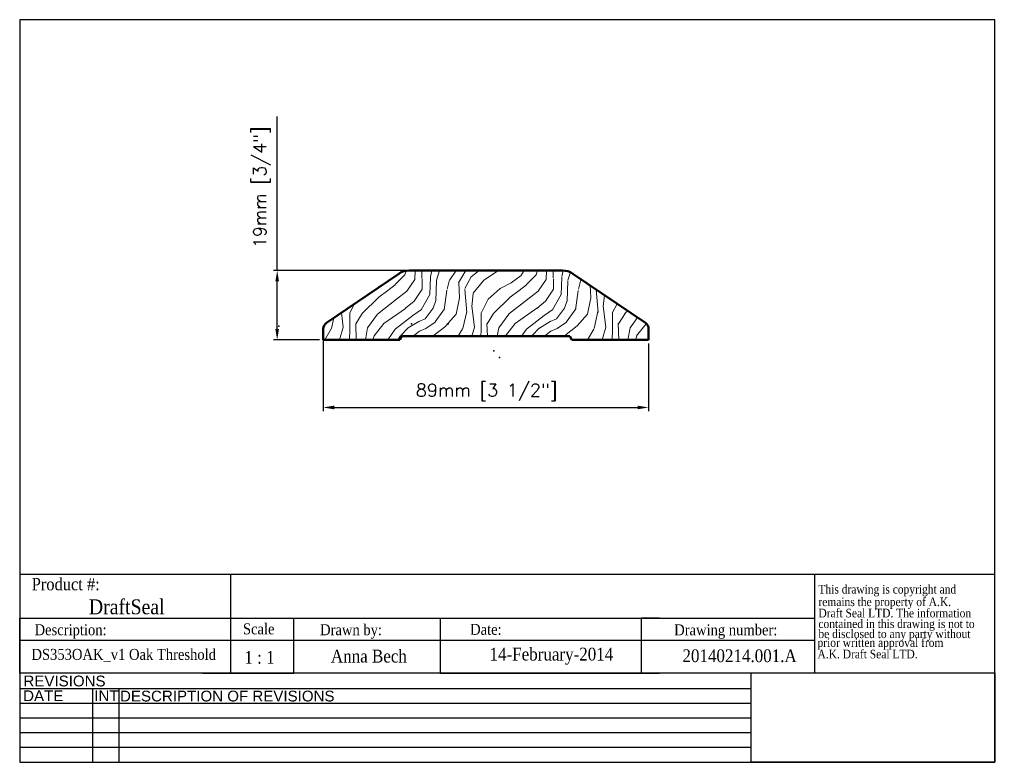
# Model space of a CAD drawing. Header units: millimetres. Extents: x 2362 to 2631, y 15 to 219.
import ezdxf
from ezdxf.enums import TextEntityAlignment as Align

# ---------------------------------------------------------------- set-up
doc = ezdxf.new("R2010")
doc.units = ezdxf.units.MM
doc.header["$MEASUREMENT"] = 0
for name, color, linetype, lineweight in [('AM_5', 3, 'Continuous', 25), ('BORDER', 7, 'Continuous', 25), ('Hatch (ISO)', 7, 'Continuous', 18), ('Visible (ISO)', 7, 'Continuous', 50)]:
    doc.layers.add(name, color=color, linetype=linetype, lineweight=lineweight)
doc.layers.add('DIM', color=1, linetype='Continuous')
doc.layers.add('FRAME', color=7, linetype='Continuous')
doc.styles.add('DS GROUP', font='arial.ttf')
doc.styles.get("Standard").update_dxf_attribs({"font": 'ROMANS.SHX'})
doc.styles.add('TAG', font='GARA.TTF')
doc.dimstyles.new('AM_ISO$0', dxfattribs={"dimtxt": 1.5, "dimasz": 1.5, "dimexe": 1, "dimexo": 1, "dimgap": 1.5, "dimtad": 1, "dimdec": 0, "dimdsep": 46, "dimtxsty": 'Standard', "dimcen": 0, "dimclrd": 256, "dimclre": 256, "dimclrt": 2, "dimadec": 0, "dimazin": 2, "dimtp": 0.1, "dimtm": 0.1, "dimtfac": 0.71, "dimtdec": 0, "dimtmove": 0, "dimatfit": 3, "dimfxl": 1, "dimlwd": -1, "dimlwe": -1, "dimarcsym": 1})
picture_1 = doc.add_image_def('image1.bmp', size_in_pixel=(901, 331))

# ---------------------------------------------------------------- blocks, each defined once
blk = doc.blocks.new('A$C08671A0E')
at = {"layer": 'FRAME', "style": 'TAG'}
for s, p in [('This drawing is copyright and', (14.8, -52.3)), ('remains the property of A.K.', (14.8, -101.5)), ('Draft Seal LTD. The information', (14.8, -145.7)), ('contained in this drawing is not to  ', (14.8, -187.4)), ('be disclosed to any party without ', (14.8, -226.7)), (' prior written approval from', (0, -261.2)), (' A.K. Draft Seal LTD.', (0, -306.1))]:
    blk.add_text(s, height=33.819, dxfattribs=at).set_placement(p)
blk = doc.blocks.new('*D465')
at = {"layer": 'AM_5', "linetype": 'ByBlock', "transparency": 16777216}
for p, q in [((2432.49, 149.87), (2432.49, 192.01)), ((2468.84, 149.87), (2431.49, 149.87)), ((2432.49, 133.87), (2432.49, 146.87)), ((2444.08, 130.87), (2431.49, 130.87))]:
    blk.add_line(p, q, dxfattribs=at)
at = {"layer": 'AM_5', "transparency": 16777216}
for points in [[(2431.99, 146.87), (2432.99, 146.87), (2432.49, 149.87)], [(2431.99, 133.87), (2432.99, 133.87), (2432.49, 130.87)]]:
    blk.add_solid(points, dxfattribs=at)
at = {"layer": 'Defpoints', "color": 0, "transparency": 16777216}
for p in [(2432.49, 149.87), (2469.84, 149.87), (2445.08, 130.87)]:
    blk.add_point(p, dxfattribs=at)
at = {"layer": 'AM_5', "color": 7, "transparency": 16777216, "insert": (2428.32, 172.68), "char_height": 3.5, "attachment_point": 5, "rotation": 90}
blk.add_mtext('19mm [3/4"]', dxfattribs=at)
blk = doc.blocks.new('*D466')
at = {"layer": 'AM_5', "linetype": 'ByBlock', "transparency": 16777216}
for p, q in [((2445.08, 131.37), (2445.08, 111.4)), ((2534.08, 129.87), (2534.08, 111.4)), ((2448.08, 112.4), (2531.08, 112.4))]:
    blk.add_line(p, q, dxfattribs=at)
at = {"layer": 'AM_5', "transparency": 16777216}
for points in [[(2448.08, 112.9), (2448.08, 111.9), (2445.08, 112.4)], [(2531.08, 112.9), (2531.08, 111.9), (2534.08, 112.4)]]:
    blk.add_solid(points, dxfattribs=at)
at = {"layer": 'Defpoints', "color": 0, "transparency": 16777216}
for p in [(2445.08, 132.37), (2534.08, 130.87), (2534.08, 112.4)]:
    blk.add_point(p, dxfattribs=at)
at = {"layer": 'AM_5', "color": 7, "transparency": 16777216, "insert": (2489.79, 116.56), "char_height": 3.5, "attachment_point": 5}
blk.add_mtext('89mm [3 1/2"]', dxfattribs=at)

msp = doc.modelspace()

# ---------------------------------------------------------------- hatches: boundary and pattern name
at = {"layer": 'Hatch (ISO)'}
h = msp.add_hatch(dxfattribs=at)
h.set_pattern_fill('WOOD', color=256, scale=25.4, angle=45, style=0, pattern_type=2)
h.set_pattern_definition([(40.236, (2269.9027, -22.2596), (-215.526316, -179.602983), [3.0586, -302.7985]), (56.3099, (2272.2376, -20.284), (53.88161, 89.80255), [3.8855, -125.6297]), (90, (2274.393, -17.051), (-17.9605, 17.9605), [2.8737, -33.0474]), (91.8476, (2274.3929, -14.1774), (-17.9603893, 520.8539985), [5.57065, -551.49496]), (57.9946, (2274.2132, -8.6097), (-125.723643, -197.565605), [3.3888, -335.4883]), (45, (2276.01, -5.736), (2e-15, 35.921), [6.35, -19.05]), (35.538, (2280.4994, -1.246), (-107.7627, -71.842675), [3.09, -151.4122]), (39.289, (2265.0534, -17.4103), (-179.606178, -143.682842), [2.5527, -252.7143]), (45, (2267.03, -15.794), (2e-15, 35.921), [3.81, -21.59]), (73.3008, (2269.7231, -13.0998), (89.802453, 305.329242), [3.7503, -371.2769]), (97.125, (2270.8007, -9.5077), (17.96045, -161.644527), [5.7921, -283.812]), (84.2894, (2270.0823, -3.7603), (17.960523, 197.565564), [3.61, -357.3907]), (51.3402, (2270.4415, -0.1682), (125.72353, 161.644608), [4.6001, -225.4067]), (33.111, (2273.3152, 3.4239), (-305.3292876, -197.56341), [4.9318, -488.2464]), (38.29, (2259.4856, -11.8425), (179.605592, 143.683646), [4.3478, -430.4309]), (48.3665, (2262.8981, -9.1485), (269.407272, 305.328665), [4.3255, -428.2211]), (78.69, (2265.772, -5.9156), (-17.96048, -53.88153), [4.579, -87.0019]), (92.4896, (2266.6698, -1.4254), (-17.960788, 377.16968), [4.1348, -409.3464]), (59.9314, (2266.4902, 2.7055), (143.684519, 251.447742), [3.94315, -390.3701]), (45, (2268.466, 6.118), (2e-15, 35.921), [3.048, -22.352]), (32.005, (2270.6211, 8.2732), (197.566483, 125.722264), [3.3888, -335.4883]), (45, (2278.524, -19.745), (2e-15, 35.921), [0, -25.4]), (268.152, (2278.3442, -14.5366), (17.9640255, 520.853873), [5.57065, -551.49496]), (251.565, (2260.204, -2.144), (-2e-05, -35.921), [2.2719, -54.5241]), (233.13, (2259.4856, -4.299), (-89.80282, -125.723454), [3.5921, -176.0131]), (201.801, (2257.3304, -7.1728), (-125.723886, -53.880593), [1.9344, -191.5063]), (71.565, (2278.344, -14.537), (-5e-05, 35.921), [2.8398, -53.9562]), (51.7098, (2279.2422, -11.8425), (-143.684273, -179.60509), [4.3478, -430.4309]), (34.875, (2281.9363, -8.43005), (359.2108396, 251.444519), [7.2245, -715.2259]), (34.695, (2271.8784, -24.2353), (125.723929, 89.802304), [2.8398, -281.1399]), (60.5241, (2274.2132, -22.6189), (-143.683794, -251.4465086), [4.7451, -469.7654]), (87.8789, (2276.5481, -18.488), (-17.9605037, -449.01208), [4.8527, -480.4131]), (79.6952, (2276.7277, -13.6386), (53.881315, 305.3289596), [4.0161, -397.5938]), (54.4623, (2277.446, -9.6873), (71.84211, 107.763075), [4.635, -149.8671]), (38.418, (2280.1402, -5.9156), (-341.2499898, -269.4073527), [6.6478, -658.1343]), (36.87, (2267.3883, -19.745), (-125.723454, -89.80282), [3.5921, -176.0131]), (56.3099, (2270.262, -17.59), (53.88161, 89.80255), [3.8855, -125.6297]), (87.5104, (2272.4172, -14.357), (-17.960788, -377.16968), [4.1348, -409.3464]), (90, (2272.597, -10.226), (-17.9605, 17.9605), [4.6697, -31.2514]), (62.354, (2272.5968, -5.5564), (-161.644274, -305.327746), [4.2578, -421.5232]), (41.634, (2274.5725, -1.7847), (-305.326314, -269.4099365), [4.3255, -428.2211]), (27.897, (2277.8053, 1.089), (233.48619, 125.721905), [3.4548, -342.0237]), (36.254, (2262.8981, -15.255), (143.683806, 107.763503), [3.3408, -330.7436]), (59.9314, (2265.5922, -13.2794), (143.684519, 251.447742), [3.94315, -390.3701]), (77.0054, (2267.5679, -9.867), (-35.920997, -143.684148), [4.7925, -234.8306]), (94.8991, (2268.6455, -5.1972), (35.9210094, -431.0513066), [6.3092, -624.61394]), (60.9454, (2268.1067, 1.089), (-53.881578, -89.80263), [3.6983, -181.2166]), (38.991, (2269.9027, 4.3219), (197.564848, 161.6439947), [4.8527, -480.4131]), (21.801, (2273.6744, 7.3752), (125.723886, 53.880593), [1.9344, -191.5063]), (35.538, (2257.51, -9.867), (-107.7627, -71.842675), [3.09, -151.4122]), (55.008, (2260.0244, -8.0708), (161.6446855, 233.4869216), [4.3847, -434.0885]), (82.4054, (2262.5389, -4.4787), (53.8813804, 413.0930083), [5.4358, -538.14726]), (74.0546, (2281.2178, -17.051), (53.881522, 197.565569), [2.6151, -258.8946]), (55.7843, (2281.9363, -14.5366), (-233.4873116, -341.2507207), [5.4299, -537.5605]), (37.875, (2284.9896, -10.0465), (-143.684074, -107.76311), [6.1434, -198.6379])])
edge = h.paths.add_edge_path()
edge.add_line((2445.08, 133.87), (2445.08, 130.87))
edge.add_line((2445.08, 130.87), (2466.08, 130.87))
edge.add_line((2466.08, 130.87), (2466.58, 131.87))
edge.add_line((2466.58, 131.87), (2512.58, 131.87))
edge.add_line((2512.58, 131.87), (2513.08, 130.87))
edge.add_line((2513.08, 130.87), (2534.08, 130.87))
edge.add_line((2534.08, 130.87), (2534.08, 133.87))
edge.add_ellipse((2532.08, 133.87), major_axis=(2, 0), ratio=1, start_angle=0, end_angle=55.8188)
edge.add_line((2533.2, 135.52), (2513.35, 149))
edge.add_ellipse((2510.54, 144.87), major_axis=(2.81, 4.14), ratio=1, start_angle=0, end_angle=34.1812)
edge.add_line((2510.54, 149.87), (2468.61, 149.87))
edge.add_ellipse((2468.61, 144.87), major_axis=(0, 5), ratio=1, start_angle=0, end_angle=34.1812)
edge.add_line((2465.81, 149), (2445.95, 135.52))
edge.add_ellipse((2447.08, 133.87), major_axis=(-1.12, 1.65), ratio=1, start_angle=0, end_angle=55.8188)

# ---------------------------------------------------------------- linework, layer by layer
for p, q in [((2362.06, 66.79), (2579.51, 66.79)), ((2419.68, 66.79), (2419.68, 54.73)), ((2579.51, 66.79), (2579.51, 39.73)), ((2362.06, 39.73), (2362.06, 54.73)), ((2362.06, 54.73), (2579.51, 54.73)), ((2362.06, 54.73), (2362.06, 49.73)), ((2362.06, 54.73), (2362.06, 48.73)), ((2362.06, 54.73), (2412.06, 54.73)), ((2419.68, 54.73), (2419.68, 39.73)), ((2437.06, 39.73), (2437.06, 54.73)), ((2437.06, 54.73), (2477.06, 54.73)), ((2477.06, 54.73), (2477.06, 39.73)), ((2537.06, 54.73), (2532.06, 54.73)), ((2532.06, 54.73), (2532.06, 39.73)), ((2362.06, 48.73), (2362.06, 50.23)), ((2362.06, 48.73), (2579.51, 48.73)), ((2362.06, 39.73), (2362.06, 42.73)), ((2412.06, 39.73), (2437.06, 39.73)), ((2477.06, 39.73), (2537.06, 39.73))]:
    msp.add_line(p, q)
at = {"layer": 'BORDER'}
for p, q in [((2362.06, 218.5), (2362.06, 15.3)), ((2628.76, 218.5), (2362.06, 218.5)), ((2628.76, 15.3), (2628.76, 218.5)), ((2579.51, 66.79), (2628.76, 66.79)), ((2628.76, 39.73), (2362.06, 39.73)), ((2562.14, 35.42), (2362.06, 35.42)), ((2381.93, 35.42), (2381.93, 15.3)), ((2389.14, 35.42), (2389.14, 15.3)), ((2562.14, 31.4), (2362.06, 31.4)), ((2562.14, 27.37), (2362.06, 27.37)), ((2562.14, 23.35), (2362.06, 23.35)), ((2562.14, 19.33), (2362.06, 19.33)), ((2362.06, 15.3), (2628.76, 15.3))]:
    msp.add_line(p, q, dxfattribs=at)
at = {"layer": 'DIM'}
for p in [(2469.24, 135.29), (2479.25, 135.29), (2432.92, 134.64), (2491.73, 127.9), (2493.3, 126.07)]:
    msp.add_point(p, dxfattribs=at)
at = {"layer": 'FRAME', "color": 1}
for q in [(2562.14, 39.74), (2562.14, 39.73)]:
    msp.add_line((2562.14, 15.3), q, dxfattribs=at)
at = {"layer": 'Visible (ISO)'}
for p, q in [((2465.81, 149), (2445.95, 135.52)), ((2510.54, 149.87), (2468.61, 149.87)), ((2533.2, 135.52), (2513.35, 149)), ((2445.08, 133.87), (2445.08, 130.87)), ((2445.08, 132.87), (2445.08, 130.87)), ((2534.08, 130.87), (2534.08, 133.87)), ((2445.08, 130.87), (2466.08, 130.87)), ((2466.08, 130.87), (2466.58, 131.87)), ((2466.58, 131.87), (2512.58, 131.87)), ((2512.58, 131.87), (2513.08, 130.87)), ((2513.08, 130.87), (2534.08, 130.87))]:
    msp.add_line(p, q, dxfattribs=at)
for centre, radius, start, end in [((2468.61, 144.87), 5, 90, 124.1812), ((2510.54, 144.87), 5, 55.8188, 90), ((2447.08, 133.87), 2, 124.1812, 180), ((2532.08, 133.87), 2, 0, 55.8188)]:
    msp.add_arc(centre, radius, start, end, dxfattribs=at)

# ---------------------------------------------------------------- block references
at = {"xscale": 0.06987750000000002, "yscale": 0.06987750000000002, "zscale": 0.06987750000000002}
msp.add_blockref('A$C08671A0E', (2579.51, 65.14), dxfattribs=at)

# ---------------------------------------------------------------- texts
at = {"layer": 'BORDER', "attachment_point": 2, "style": 'DS GROUP'}
for s, width, insert, char_height in [('REVISIONS', 20.3868, (2374.32, 39.03), 2.953), ('DATE', 20.3868, (2368.5, 34.99), 2.953), ('INT', 20.3868, (2385.79, 34.99), 2.953), ('DESCRIPTION OF REVISIONS', 103.8609, (2418.84, 34.91), 2.9531)]:
    msp.add_mtext_dynamic_manual_height_columns(s, width=width, gutter_width=7.5, heights=[0], dxfattribs=dict(at, insert=insert, char_height=char_height))
at = {"layer": 'FRAME', "style": 'TAG'}
for s, height, p in [('Product #:', 3.382, (2374.65, 64.13)), ('DraftSeal', 4.069, (2391.34, 57.98)), ('Description:', 3, (2375.98, 51.11)), ('Drawn by:', 3, (2452.69, 51.18)), ('Date:', 3, (2489.58, 51.66)), ('Drawing number:', 3, (2555.2, 51.15)), ('1 : 1', 3.5, (2427.65, 44)), ('Anna Bech', 3.5, (2457.58, 44.44)), ('14-February-2014', 3.5, (2507.5, 44.44)), ('20140214.001.A', 3.5, (2558.98, 44.45))]:
    msp.add_text(s, height=height, dxfattribs=at).set_placement(p, align=Align.MIDDLE)
msp.add_text('Scale', height=3, dxfattribs=at).set_placement((2423.13, 50.32))
msp.add_text('DS353OAK_v1 Oak Threshold', height=3, dxfattribs=at).set_placement((2390.51, 43.34), align=Align.CENTER)

# ---------------------------------------------------------------- dimensions: what is measured, and where the dimension line sits
at = {"layer": 'AM_5'}
dim = msp.add_linear_dim(base=(2432.49, 149.87), p1=(2445.08, 130.87), p2=(2469.84, 149.87), angle=90, dimstyle='AM_ISO$0', override={"dimtxt": 3.5, "dimasz": 3, "dimdec": 1, "dimpost": '<>mm', "dimclrt": 7}, dxfattribs=at)
dim.commit()
dim.dimension.update_dxf_attribs({"geometry": '*D465', "text_midpoint": (2432.49, 172.68), "dimtype": 160})
dim = msp.add_linear_dim(base=(2534.08, 112.4), p1=(2445.08, 132.37), p2=(2534.08, 130.87), dimstyle='AM_ISO$0', override={"dimtxt": 3.5, "dimasz": 3, "dimdec": 1, "dimpost": '<>mm', "dimclrt": 7}, dxfattribs=at)
dim.commit()
dim.dimension.update_dxf_attribs({"geometry": '*D466', "text_midpoint": (2489.79, 112.4), "dimtype": 160})

# ---------------------------------------------------------------- pictures from other files: only their frames are drawn
image = msp.add_image(picture_1, insert=(2562.14, 15.3), size_in_units=(66.62, 24.47))
image.dxf.flags = 7

doc.saveas('drawing.dxf')
